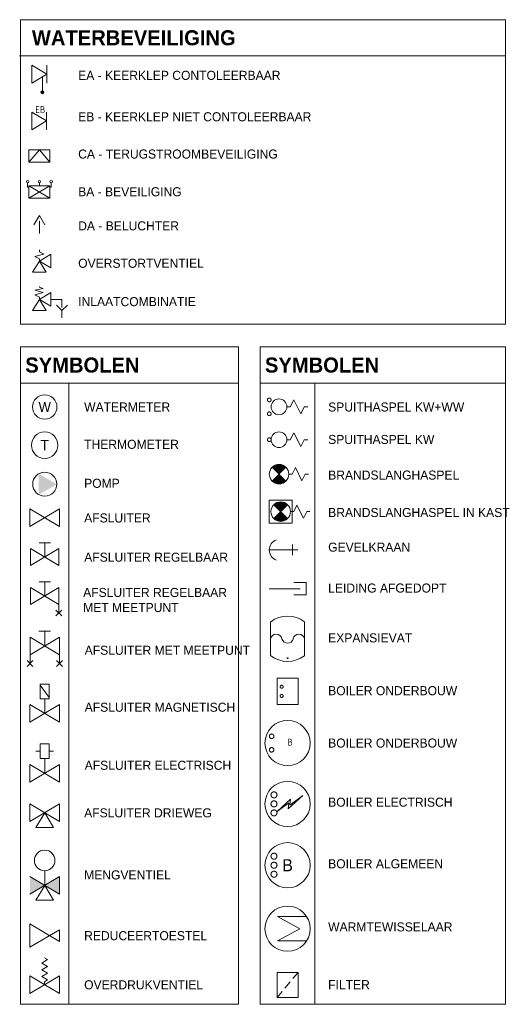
# Model space of a CAD drawing. Header units: millimetres. Extents: x -110 to 115249113, y -20 to 551969128.
# Tile 3 of 17: x 115114513 to 115119883, y 551925400 to 551936287. Entities that reach past the tile are written whole.
import ezdxf
from ezdxf.enums import TextEntityAlignment as Align

# ---------------------------------------------------------------- set-up
doc = ezdxf.new("R2010")
doc.units = ezdxf.units.MM
doc.header["$LTSCALE"] = 50
for name, pattern in [('2322107', [2000, 1000, 1000]), ('2322109', [10, 5, -2, 1, -2]), ('2322110', [10, 5, -1, 1, -1, 1, -1])]:
    doc.linetypes.add(name, pattern=pattern)
doc.layers.get('0').update_dxf_attribs({"lineweight": 5})
doc.layers.add('CAG RENVOOI STAMP', color=2, linetype='Continuous', lineweight=20)
doc.styles.add('B-01', font='b-gbp')
doc.styles.add('BURO-018', font='BUROFONT', dxfattribs={"height": 1.8})
doc.styles.add('Diameter', font='arial.ttf')
doc.styles.add('STABICAD-018', font='ISOCP.SHX', dxfattribs={"height": 90})
doc.styles.get("Standard").update_dxf_attribs({"font": 'arial.ttf'})

# ---------------------------------------------------------------- blocks, each defined once
blk = doc.blocks.new('A$7E4C2F03812B')
at = {"layer": 'CAG RENVOOI STAMP', "color": 2, "linetype": 'Continuous'}
for p, q in [((460, 385), (138, 385)), ((138, 385), (385, 250)), ((385, 250), (138, 115)), ((138, 115), (460, 115))]:
    blk.add_line(p, q, dxfattribs=at)
blk.add_circle((250, 250), 250, dxfattribs=at)
blk = doc.blocks.new('A$7E4C2F0A28C')
at = {"layer": 'CAG RENVOOI STAMP', "color": 2, "linetype": 'Continuous'}
blk.add_circle((135, 135), 135, dxfattribs=at)
at = {"layer": 'CAG RENVOOI STAMP', "color": 2, "linetype": '2322109', "style": 'BURO-018'}
blk.add_text('W', height=108, dxfattribs=at).set_placement((135, 135), align=Align.MIDDLE)
blk = doc.blocks.new('A$7E4C2E3B391C0')
at = {"layer": 'CAG RENVOOI STAMP', "color": 2, "linetype": 'Continuous'}
blk.add_circle((146.484375, 146.484375), 146.484375, dxfattribs=at)
at = {"layer": 'CAG RENVOOI STAMP', "color": 2, "linetype": 'Continuous', "style": 'BURO-018'}
blk.add_text('T', height=117.1875, dxfattribs=at).set_placement((146.484375, 146.484375), align=Align.MIDDLE)
blk = doc.blocks.new('A$7E4C2E3B251A1')
at = {"layer": 'CAG RENVOOI STAMP', "color": 2, "linetype": 'Continuous'}
blk.add_circle((133, 133), 133, dxfattribs=at)
blk.add_solid([(66, 248), (266, 133), (66, 18)], dxfattribs=at)
blk = doc.blocks.new('A$C7cf5ca4b')
at = {"color": 2, "linetype": 'Continuous'}
for p, q in [((0, 175), (0, -175)), ((275, 175), (0, 175)), ((275, -175), (275, 175)), ((0, -175), (275, -175))]:
    blk.add_line(p, q, dxfattribs=at)
blk = doc.blocks.new('*U254')
at = {"color": 0, "linetype": '2322110'}
blk.add_circle((0, 0), 20, dxfattribs=at)
at = {"color": 1}
blk.add_attdef('PRODUCTCODE', (0, 0), '', height=1.8, dxfattribs=at)
at = {"color": 2}
for tag in ['CODE', 'CODE2', 'INDICATIONTEXT', 'LABEL', 'POSITIONCODE', 'SECTIONCODE']:
    blk.add_attdef(tag, (0, 0), '', height=1.2, dxfattribs=at)
blk = doc.blocks.new('*U255')
at = {"color": 0, "linetype": '2322109'}
blk.add_circle((0, 0), 20, dxfattribs=at)
at = {"color": 1}
blk.add_attdef('PRODUCTCODE', (0, 0), '', height=1.8, dxfattribs=at)
at = {"color": 2}
for tag in ['CODE', 'CODE2', 'INDICATIONTEXT', 'LABEL', 'POSITIONCODE', 'SECTIONCODE']:
    blk.add_attdef(tag, (0, 0), '', height=1.2, dxfattribs=at)
blk = doc.blocks.new('A$Cbe45bfdf')
at = {"color": 2, "linetype": 'Continuous'}
for p, q in [((85, 0), (122.5, 0)), ((122.5, 0), (160, 75)), ((160, 75), (235, -75)), ((235, -75), (272.5, 0)), ((272.5, 0), (310, 0))]:
    blk.add_line(p, q, dxfattribs=at)
blk.add_circle((0, 0), 85, dxfattribs=at)
blk = doc.blocks.new('*U257')
at = {"color": 0, "linetype": '2322109'}
blk.add_circle((0, 0), 20, dxfattribs=at)
at = {"color": 1}
blk.add_attdef('PRODUCTCODE', (0, 0), '', height=1.8, dxfattribs=at)
at = {"color": 2}
for tag in ['CODE', 'CODE2', 'INDICATIONTEXT', 'LABEL', 'POSITIONCODE', 'SECTIONCODE']:
    blk.add_attdef(tag, (0, 0), '', height=1.2, dxfattribs=at)
blk = doc.blocks.new('A$C2282a554')
at = {"color": 2, "linetype": 'Continuous'}
for p, q in [((85, 0), (122.5, 0)), ((122.5, 0), (160, 75)), ((160, 75), (235, -75)), ((235, -75), (272.5, 0)), ((272.5, 0), (310, 0))]:
    blk.add_line(p, q, dxfattribs=at)
blk.add_circle((0, 0), 85, dxfattribs=at)
blk = doc.blocks.new('*U259')
at = {"color": 0, "linetype": '2322109'}
blk.add_circle((0, 0), 20, dxfattribs=at)
at = {"color": 1}
blk.add_attdef('PRODUCTCODE', (0, 0), '', height=1.8, dxfattribs=at)
at = {"color": 2}
for tag in ['CODE', 'CODE2', 'INDICATIONTEXT', 'LABEL', 'POSITIONCODE', 'SECTIONCODE']:
    blk.add_attdef(tag, (0, 0), '', height=1.2, dxfattribs=at)
blk = doc.blocks.new('*U260')
at = {"color": 0, "linetype": '2322110'}
blk.add_circle((0, 0), 20, dxfattribs=at)
at = {"color": 1}
blk.add_attdef('PRODUCTCODE', (0, 0), '', height=1.8, dxfattribs=at)
at = {"color": 2}
for tag in ['CODE', 'CODE2', 'INDICATIONTEXT', 'LABEL', 'POSITIONCODE', 'SECTIONCODE']:
    blk.add_attdef(tag, (0, 0), '', height=1.2, dxfattribs=at)
blk = doc.blocks.new('A$C8dd79a66')
at = {"color": 2, "linetype": 'Continuous'}
blk.add_circle((0, 0), 150, dxfattribs=at)
at = {"color": 2, "linetype": 'Continuous', "style": 'B-01'}
blk.add_text('B', height=80, dxfattribs=at).set_placement((0, 0), align=Align.MIDDLE_CENTER)
blk = doc.blocks.new('*U272')
at = {"color": 0, "linetype": '2322110'}
blk.add_circle((0, 0), 20, dxfattribs=at)
at = {"color": 2}
for tag in ['CODE', 'CODE2', 'SECTIONCODE', 'INDICATIONTEXT', 'LABEL', 'POSITIONCODE']:
    blk.add_attdef(tag, (0, 0), '', height=1.2, dxfattribs=at)
at = {"color": 1}
blk.add_attdef('PRODUCTCODE', (0, 0), '', height=1.8, dxfattribs=at)
blk = doc.blocks.new('*U273')
at = {"color": 0, "linetype": '2322109'}
blk.add_circle((0, 0), 20, dxfattribs=at)
at = {"color": 2}
for tag in ['CODE', 'CODE2', 'SECTIONCODE', 'INDICATIONTEXT', 'LABEL', 'POSITIONCODE']:
    blk.add_attdef(tag, (0, 0), '', height=1.2, dxfattribs=at)
at = {"color": 1}
blk.add_attdef('PRODUCTCODE', (0, 0), '', height=1.8, dxfattribs=at)
blk = doc.blocks.new('*U274')
at = {"color": 0, "linetype": '2322110'}
blk.add_circle((0, 0), 20, dxfattribs=at)
at = {"color": 2, "linetype": 'Continuous'}
for tag in ['CODE', 'CODE2', 'SECTIONCODE', 'INDICATIONTEXT', 'LABEL', 'POSITIONCODE']:
    blk.add_attdef(tag, (0, 0), '', height=1.2, dxfattribs=at)
at = {"color": 1, "linetype": 'Continuous'}
blk.add_attdef('PRODUCTCODE', (0, 0), '', height=1.8, dxfattribs=at)
blk = doc.blocks.new('A$C5ec9ec9a')
at = {"color": 2, "linetype": 'Continuous'}
blk.add_lwpolyline([(-70, -50.2), (9.5, 7.5), (3.1, -33), (100.8, 55.2), (14.4, -7.5), (20.6, 31.6)], close=True, dxfattribs=at)
blk.add_circle((0, 0), 150, dxfattribs=at)
blk = doc.blocks.new('*U290')
at = {"color": 0, "linetype": '2322110'}
blk.add_circle((0, 0), 20, dxfattribs=at)
at = {"color": 2}
for tag in ['CODE', 'CODE2', 'SECTIONCODE', 'INDICATIONTEXT', 'LABEL', 'POSITIONCODE']:
    blk.add_attdef(tag, (0, 0), '', height=1.2, dxfattribs=at)
at = {"color": 1}
blk.add_attdef('PRODUCTCODE', (0, 0), '', height=1.8, dxfattribs=at)
blk = doc.blocks.new('*U291')
at = {"color": 0, "linetype": '2322109'}
blk.add_circle((0, 0), 20, dxfattribs=at)
at = {"color": 2}
for tag in ['CODE', 'CODE2', 'SECTIONCODE', 'INDICATIONTEXT', 'LABEL', 'POSITIONCODE']:
    blk.add_attdef(tag, (0, 0), '', height=1.2, dxfattribs=at)
at = {"color": 1}
blk.add_attdef('PRODUCTCODE', (0, 0), '', height=1.8, dxfattribs=at)
blk = doc.blocks.new('*U292')
at = {"color": 0, "linetype": '2322110'}
blk.add_circle((0, 0), 20, dxfattribs=at)
at = {"color": 2, "linetype": 'Continuous'}
for tag in ['CODE', 'CODE2', 'SECTIONCODE', 'INDICATIONTEXT', 'LABEL', 'POSITIONCODE']:
    blk.add_attdef(tag, (0, 0), '', height=1.2, dxfattribs=at)
at = {"color": 1, "linetype": 'Continuous'}
blk.add_attdef('PRODUCTCODE', (0, 0), '', height=1.8, dxfattribs=at)
blk = doc.blocks.new('A$7E4C2C2D14389')
at = {"layer": 'CAG RENVOOI STAMP', "color": 2, "linetype": 'Continuous'}
for p, q in [((252, 252), (0, 252)), ((0, 252), (0, 0)), ((252, 0), (252, 252)), ((50, 50), (202, 202)), ((50, 202), (202, 50)), ((234, 126), (270, 126)), ((270, 126), (306, 198)), ((306, 198), (378, 54)), ((378, 54), (414, 126)), ((414, 126), (450, 126)), ((0, 0), (252, 0))]:
    blk.add_line(p, q, dxfattribs=at)
at = {"layer": 'CAG RENVOOI STAMP', "color": 2, "linetype": 'Continuous', "const_width": 108}
for points in [[(164, 164, 0.414214), (88, 164, 1)], [(164, 88, -0.414214), (88, 88, -1)]]:
    blk.add_lwpolyline(points, format="xyb", dxfattribs=at)
at = {"layer": 'CAG RENVOOI STAMP', "color": 2, "linetype": 'Continuous'}
blk.add_circle((126, 126), 108, dxfattribs=at)
blk = doc.blocks.new('A$7E4C2C2D21DD')
at = {"layer": 'CAG RENVOOI STAMP', "color": 2, "linetype": 'Continuous'}
for p, q in [((32, 32), (184, 184)), ((32, 184), (184, 32)), ((252, 108), (288, 180)), ((288, 180), (360, 36)), ((216, 108), (252, 108)), ((360, 36), (396, 108)), ((396, 108), (432, 108))]:
    blk.add_line(p, q, dxfattribs=at)
at = {"layer": 'CAG RENVOOI STAMP', "color": 2, "linetype": 'Continuous', "const_width": 108}
for points in [[(146, 146, 0.414214), (70, 146, 1)], [(146, 70, -0.414214), (70, 70, -1)]]:
    blk.add_lwpolyline(points, format="xyb", dxfattribs=at)
at = {"layer": 'CAG RENVOOI STAMP', "color": 2, "linetype": 'Continuous'}
blk.add_circle((108, 108), 108, dxfattribs=at)
blk = doc.blocks.new('A$7E4C2C2E3B2A0')
at = {"layer": 'CAG RENVOOI STAMP', "color": 2}
for p, q in [((409.5, 136.5), (273, 136.5)), ((409.5, 0), (409.5, 136.5)), ((0, 68.25), (341.25, 68.25)), ((273, 0), (409.5, 0))]:
    blk.add_line(p, q, dxfattribs=at)
blk = doc.blocks.new('A$7E4C2C2FBAC')
at = {"layer": 'CAG RENVOOI STAMP', "color": 2, "linetype": 'Continuous'}
for p, q in [((314, 111), (0, 111)), ((255, 170), (255, 52))]:
    blk.add_line(p, q, dxfattribs=at)
blk.add_arc((118, 111), 118, 109.4712, 250.5288, dxfattribs=at)
blk = doc.blocks.new('A$7E4C2E32231BC')
at = {"layer": 'CAG RENVOOI STAMP', "color": 2, "linetype": 'Continuous'}
for p, q in [((0, 195), (162, 98)), ((0, 0), (0, 195)), ((162, 0), (162, 195)), ((162, 98), (0, 0))]:
    blk.add_line(p, q, dxfattribs=at)
at = {"layer": 'CAG RENVOOI STAMP', "color": 2, "linetype": 'Continuous', "style": 'STABICAD-018'}
blk.add_text('EB', height=78, dxfattribs=at).set_placement((38, 183))
blk = doc.blocks.new('A$7E4C2E322C3AB')
at = {"layer": 'CAG RENVOOI STAMP', "color": 2, "linetype": 'Continuous'}
for p, q in [((0, 0), (115.5, 138.6)), ((0, 0), (0, 138.6)), ((0, 138.6), (231, 138.6)), ((115.5, 138.6), (231, 0)), ((231, 138.6), (231, 0)), ((231, 0), (0, 0))]:
    blk.add_line(p, q, dxfattribs=at)
blk = doc.blocks.new('A$7E4C2E330DA')
at = {"layer": 'CAG RENVOOI STAMP', "color": 2, "linetype": 'Continuous'}
for p, q in [((14, 124), (14, 170)), ((28, 124), (14, 124)), ((28, 139), (259, 139)), ((28, 0), (28, 139)), ((28, 0), (259, 139)), ((28, 139), (259, 0)), ((144, 139), (144, 170)), ((259, 139), (259, 0)), ((259, 124), (274, 124)), ((274, 124), (274, 170)), ((259, 0), (28, 0))]:
    blk.add_line(p, q, dxfattribs=at)
for centre in [(14, 184), (144, 184), (274, 184)]:
    blk.add_circle(centre, 13.9, dxfattribs=at)
blk = doc.blocks.new('A$7E4C2E3314250')
at = {"layer": 'CAG RENVOOI STAMP', "color": 4, "linetype": 'Continuous'}
for p, q in [((0, 96), (60, 200)), ((120, 96), (60, 200)), ((60, 140), (60, 0))]:
    blk.add_line(p, q, dxfattribs=at)
blk = doc.blocks.new('A$7E4C2E331E67')
at = {"layer": 'CAG RENVOOI STAMP', "color": 2, "linetype": 'Continuous'}
for p, q in [((75, 225), (75, 250)), ((125, 200), (75, 225)), ((0, 0), (75, 125)), ((25, 175), (125, 200)), ((75, 150), (25, 175)), ((200, 200), (75, 125)), ((75, 125), (75, 150)), ((75, 125), (200, 50)), ((75, 125), (150, 0)), ((200, 50), (200, 200)), ((150, 0), (0, 0))]:
    blk.add_line(p, q, dxfattribs=at)
blk = doc.blocks.new('A$7E4C2E332913')
at = {"layer": 'CAG RENVOOI STAMP', "color": 2, "linetype": 'Continuous'}
for p, q in [((200, 280), (75, 205)), ((200, 130), (200, 280)), ((75, 205), (0, 80)), ((150, 80), (75, 205)), ((75, 205), (200, 130)), ((325, 205), (200, 205)), ((325, 80), (265, 140)), ((325, 114), (325, 205)), ((385, 140), (325, 80)), ((0, 80), (150, 80)), ((325, 80), (325, 0))]:
    blk.add_line(p, q, dxfattribs=at)
blk.add_lwpolyline([(75, 205), (75, 230), (24, 256), (117, 281), (24, 307), (117, 324), (75, 340), (75, 349)], dxfattribs=at)
blk = doc.blocks.new('A$7E4C2E3726FB')
at = {"layer": 'CAG RENVOOI STAMP', "color": 2, "linetype": 'Continuous'}
for p, q in [((195, 374), (130, 336)), ((195, 299), (130, 336)), ((195, 374), (162, 393)), ((195, 299), (130, 261)), ((195, 224), (130, 261)), ((195, 224), (130, 186)), ((325, 195), (0, 0)), ((0, 0), (0, 195)), ((0, 195), (325, 0)), ((195, 149), (130, 186)), ((195, 149), (162, 130)), ((162, 98), (162, 130)), ((162, 98), (162, 130)), ((325, 0), (325, 195))]:
    blk.add_line(p, q, dxfattribs=at)
blk = doc.blocks.new('A$7E4C2E39A60')
at = {"layer": 'CAG RENVOOI STAMP', "color": 2, "linetype": 'Continuous'}
for p, q in [((0, 260), (0, 0)), ((325, 65), (0, 260)), ((325, 195), (0, 0)), ((325, 65), (325, 195))]:
    blk.add_line(p, q, dxfattribs=at)
blk = doc.blocks.new('A$7E4C2E391D26D')
at = {"layer": 'CAG RENVOOI STAMP', "linetype": 'Continuous'}
for points in [[(0, 260), (0, 65), (162.5, 162.5)], [(162.5, 162.5), (325, 65), (325, 260)]]:
    blk.add_hatch(color=2, dxfattribs=at).paths.add_polyline_path(points)
at = {"layer": 'CAG RENVOOI STAMP', "color": 2, "linetype": 'Continuous'}
for p, q in [((325, 65), (0, 260)), ((0, 65), (325, 260)), ((162.5, 162.5), (162.5, 325)), ((325, 260), (325, 65)), ((65, 0), (162.5, 162.5)), ((162.5, 162.5), (260, 0)), ((65, 0), (260, 0))]:
    blk.add_line(p, q, dxfattribs=at)
blk.add_circle((162.5, 438.75), 113.75, dxfattribs=at)
blk = doc.blocks.new('A$7E4C2E392E1E')
at = {"layer": 'CAG RENVOOI STAMP', "color": 2, "linetype": 'Continuous'}
for p, q in [((0, 260), (325, 65)), ((0, 65), (0, 260)), ((325, 260), (0, 65)), ((325, 65), (325, 260)), ((65, 0), (162.5, 162.5)), ((162.5, 162.5), (260, 0)), ((260, 0), (65, 0))]:
    blk.add_line(p, q, dxfattribs=at)
blk = doc.blocks.new('A$7E4C2E3A53CF')
at = {"layer": 'CAG RENVOOI STAMP', "color": 2, "linetype": 'Continuous'}
for p, q in [((113.75, 341.25), (65, 341.25)), ((113.75, 260), (113.75, 422.5)), ((113.75, 422.5), (211.25, 422.5)), ((211.25, 422.5), (211.25, 260)), ((211.25, 341.25), (260, 341.25)), ((211.25, 260), (113.75, 260)), ((162.5, 260), (162.5, 97.5)), ((325, 195), (0, 0)), ((0, 0), (0, 195)), ((0, 195), (325, 0)), ((325, 0), (325, 195))]:
    blk.add_line(p, q, dxfattribs=at)
blk = doc.blocks.new('A$7E4C2E3A15EA')
at = {"layer": 'CAG RENVOOI STAMP', "color": 2, "linetype": 'Continuous'}
for p, q in [((113.75, 260), (113.75, 422.5)), ((113.75, 422.5), (211.25, 422.5)), ((113.75, 409.5), (211.25, 273)), ((211.25, 422.5), (211.25, 260)), ((211.25, 260), (113.75, 260)), ((162.5, 260), (162.5, 97.5)), ((0, 0), (325, 195)), ((0, 195), (0, 0)), ((325, 0), (0, 195)), ((325, 195), (325, 0))]:
    blk.add_line(p, q, dxfattribs=at)
blk = doc.blocks.new('A$7E4C2E3A221FD')
at = {"layer": 'CAG RENVOOI STAMP', "color": 2, "linetype": 'Continuous'}
for p, q in [((130, 390), (260, 390)), ((195, 227.5), (195, 390)), ((32.5, 325), (357.5, 130)), ((32.5, 32.5), (32.5, 325)), ((357.5, 325), (32.5, 130)), ((357.5, 32.5), (357.5, 325)), ((0, 0), (65, 65)), ((0, 65), (65, 0)), ((325, 0), (390, 65)), ((325, 65), (390, 0))]:
    blk.add_line(p, q, dxfattribs=at)
blk = doc.blocks.new('A$7E4C2E3A30218')
at = {"layer": 'CAG RENVOOI STAMP', "color": 2, "linetype": 'Continuous'}
for p, q in [((94, 377), (219, 377)), ((156, 221), (156, 377)), ((0, 127), (312, 314)), ((0, 314), (0, 127)), ((312, 127), (0, 314)), ((312, 314), (312, 127)), ((312, 127), (312, 33)), ((279, 66), (346, 0)), ((279, 0), (346, 66))]:
    blk.add_line(p, q, dxfattribs=at)
blk = doc.blocks.new('A$7E4C2E3B41B8')
at = {"layer": 'CAG RENVOOI STAMP', "color": 2, "linetype": 'Continuous'}
for p, q in [((93.75, 250), (218.75, 250)), ((156.25, 93.75), (156.25, 250)), ((0, 187.5), (312.5, 0)), ((0, 0), (0, 187.5)), ((312.5, 187.5), (0, 0)), ((312.5, 0), (312.5, 187.5))]:
    blk.add_line(p, q, dxfattribs=at)
blk = doc.blocks.new('A$7E4C2E3B13355')
at = {"layer": 'CAG RENVOOI STAMP', "color": 2, "linetype": 'Continuous'}
for p, q in [((0, 195), (0, 0)), ((325, 0), (0, 195)), ((0, 0), (325, 195)), ((325, 195), (325, 0))]:
    blk.add_line(p, q, dxfattribs=at)
blk = doc.blocks.new('A$7E4C2F02711F')
at = {"layer": 'CAG RENVOOI STAMP', "color": 4, "linetype": 'Continuous'}
for p, q in [((0, 438), (0, 62)), ((375, 62), (375, 438))]:
    blk.add_line(p, q, dxfattribs=at)
at = {"layer": 'CAG RENVOOI STAMP', "color": 1, "linetype": '2322107'}
blk.add_circle((188, 36), 5, dxfattribs=at)
at = {"layer": 'CAG RENVOOI STAMP', "color": 4, "linetype": 'Continuous'}
for centre, radius, start, end in [((188, 188), 312, 53.1301, 126.8699), ((62, 236), 64.1, 12.6804, 167.3196), ((188, 264), 64.1, 192.6804, 347.3196), ((312, 236), 64.1, 12.6804, 167.3196), ((188, 312), 312, 233.1301, 306.8699)]:
    blk.add_arc(centre, radius, start, end, dxfattribs=at)
blk = doc.blocks.new('A$7E4C2F1102BF')
at = {"layer": 'CAG RENVOOI STAMP', "color": 2, "linetype": 'Continuous'}
for p, q in [((175, 210), (231, 277)), ((86, 103), (145, 174)), ((0, 0), (56, 68))]:
    blk.add_line(p, q, dxfattribs=at)
blk.add_lwpolyline([(231, 0), (0, 0), (0, 277), (231, 277)], close=True, dxfattribs=at)

msp = doc.modelspace()

# ---------------------------------------------------------------- hatches: boundary and pattern name
at = {"layer": 'CAG RENVOOI STAMP'}
msp.add_hatch(color=2, dxfattribs=at).paths.add_polyline_path([(115114781, 551935485, 1), (115114748, 551935485, 1)])

# ---------------------------------------------------------------- linework, layer by layer
at = {"layer": 'CAG RENVOOI STAMP', "linetype": 'Continuous'}
for p, q in [((115119883, 551936287), (115114523, 551936287)), ((115114523, 551932919), (115114523, 551936287)), ((115119883, 551932919), (115119883, 551936287)), ((115119883, 551935889), (115114513, 551935889)), ((115114523, 551932919), (115119883, 551932919)), ((115116934, 551932669), (115114523, 551932669)), ((115114523, 551932669), (115114523, 551925400)), ((115116934, 551932669), (115116934, 551925400)), ((115119883, 551932669), (115117173, 551932669)), ((115117173, 551932669), (115117173, 551925400)), ((115119883, 551932669), (115119883, 551925400)), ((115116934, 551932270), (115114523, 551932270)), ((115115057, 551932270), (115115057, 551925400)), ((115119883, 551932270), (115117173, 551932270)), ((115117777, 551932270), (115117777, 551925400)), ((115114523, 551925400), (115116934, 551925400)), ((115117173, 551925400), (115119883, 551925400))]:
    msp.add_line(p, q, dxfattribs=at)
at = {"layer": 'CAG RENVOOI STAMP', "color": 2, "linetype": 'Continuous'}
for p, q in [((115114648, 551935585), (115114648, 551935785)), ((115114648, 551935785), (115114814, 551935685)), ((115114814, 551935785), (115114814, 551935585)), ((115114814, 551935685), (115114648, 551935585))]:
    msp.add_line(p, q, dxfattribs=at)
at = {"layer": 'CAG RENVOOI STAMP', "color": 2}
msp.add_line((115114764, 551935655), (115114764, 551935501), dxfattribs=at)
at = {"layer": 'CAG RENVOOI STAMP', "color": 4, "linetype": 'Continuous'}
for p, q in [((115117288, 551929630), (115117288, 551929255)), ((115117663, 551929255), (115117663, 551929630))]:
    msp.add_line(p, q, dxfattribs=at)
at = {"layer": 'CAG RENVOOI STAMP', "color": 2}
msp.add_circle((115114764, 551935485), 16.7, dxfattribs=at)
at = {"layer": 'CAG RENVOOI STAMP'}
for centre in [(115117475, 551928289), (115117475, 551928289, 125)]:
    msp.add_circle(centre, 250, dxfattribs=at)
at = {"layer": 'CAG RENVOOI STAMP', "color": 5, "linetype": '2322109'}
msp.add_circle((115117299, 551928364), 25, dxfattribs=at)
at = {"layer": 'CAG RENVOOI STAMP', "color": 1, "linetype": '2322110'}
msp.add_circle((115117299, 551928214), 25, dxfattribs=at)

# ---------------------------------------------------------------- block references
at = {"layer": 'CAG RENVOOI STAMP'}
for name, p in [('A$7E4C2E32231BC', (115114648, 551935071)), ('A$7E4C2E322C3AB', (115114615, 551934711)), ('A$7E4C2E330DA', (115114587, 551934313)), ('A$7E4C2E3314250', (115114671, 551933922)), ('A$7E4C2E331E67', (115114656, 551933494)), ('A$7E4C2E332913', (115114656, 551932990)), ('A$7E4C2F0A28C', (115114655, 551931870)), ('A$7E4C2E3B391C0', (115114643, 551931436)), ('A$7E4C2E3B251A1', (115114657, 551931018)), ('A$7E4C2C2D21DD', (115117273, 551931154)), ('A$7E4C2C2D14389', (115117273, 551930722)), ('A$7E4C2E3B13355', (115114627, 551930682)), ('A$7E4C2C2FBAC', (115117273, 551930313)), ('A$7E4C2E3B41B8', (115114634, 551930251)), ('A$7E4C2E3A30218', (115114634, 551929694)), ('A$7E4C2C2E3B2A0', (115117273, 551929926)), ('A$7E4C2F02711F', (115117288, 551929192)), ('A$7E4C2E3A221FD', (115114595, 551929135)), ('A$7E4C2E3A15EA', (115114627, 551928519)), ('A$7E4C2E3A53CF', (115114627, 551927857)), ('A$7E4C2E392E1E', (115114627, 551927355)), ('A$7E4C2E391D26D', (115114627, 551926552)), ('A$7E4C2F03812B', (115117225, 551925986)), ('A$7E4C2E39A60', (115114627, 551926030)), ('A$7E4C2E3726FB', (115114627, 551925520)), ('A$7E4C2F1102BF', (115117360, 551925475))]:
    msp.add_blockref(name, p, dxfattribs=at)
at = {"layer": 'CAG RENVOOI STAMP', "color": 5, "linetype": '2322109'}
for name, p, xscale, yscale, zscale in [('*U259', (115117273, 551932083), 1.024000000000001, 1.024000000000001, 1.024000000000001), ('*U257', (115117273, 551931643), 1.024, 1.024, 1.024)]:
    msp.add_blockref(name, p, dxfattribs=dict(at, xscale=xscale, yscale=yscale, zscale=zscale))
at = {"layer": 'CAG RENVOOI STAMP'}
for name, p, xscale, yscale, zscale in [('A$C2282a554', (115117380, 551932007), 1.024000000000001, 1.024000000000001, 1.024000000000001), ('A$Cbe45bfdf', (115117380, 551931643), 1.024, 1.024, 1.024), ('A$C7cf5ca4b', (115117360, 551928861), 0.84, 0.84, 0.84), ('A$C5ec9ec9a', (115117475, 551927616), 1.666666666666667, 1.666666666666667, 1.666666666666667), ('A$C8dd79a66', (115117475, 551926938), 1.666666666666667, 1.666666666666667, 1.666666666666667)]:
    msp.add_blockref(name, p, dxfattribs=dict(at, xscale=xscale, yscale=yscale, zscale=zscale))
at = {"layer": 'CAG RENVOOI STAMP', "color": 1, "linetype": '2322110', "xscale": 1.024000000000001, "yscale": 1.024000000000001, "zscale": 1.024000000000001}
msp.add_blockref('*U260', (115117273, 551931930), dxfattribs=at)
at = {"layer": 'CAG RENVOOI STAMP', "color": 5, "linetype": '2322109', "rotation": 270}
for name, p, xscale, yscale, zscale in [('*U255', (115117410, 551928911), -0.84, 0.84, 0.84), ('*U291', (115117325, 551927716), -1.666666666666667, 1.666666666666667, 1.666666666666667), ('*U273', (115117325, 551927038), -1.666666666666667, 1.666666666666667, 1.666666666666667)]:
    msp.add_blockref(name, p, dxfattribs=dict(at, xscale=xscale, yscale=yscale, zscale=zscale))
at = {"layer": 'CAG RENVOOI STAMP', "color": 1, "linetype": '2322110', "rotation": 270}
for name, p, xscale, yscale, zscale in [('*U254', (115117410, 551928810), -0.84, 0.84, 0.84), ('*U290', (115117325, 551927516), -1.666666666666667, 1.666666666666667, 1.666666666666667), ('*U272', (115117325, 551926838), -1.666666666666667, 1.666666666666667, 1.666666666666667)]:
    msp.add_blockref(name, p, dxfattribs=dict(at, xscale=xscale, yscale=yscale, zscale=zscale))
at = {"layer": 'CAG RENVOOI STAMP', "linetype": '2322110', "xscale": 1.666666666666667, "yscale": 1.666666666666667, "zscale": 1.666666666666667}
for name, p in [('*U292', (115117325, 551927616)), ('*U274', (115117325, 551926938))]:
    msp.add_blockref(name, p, dxfattribs=at)

# ---------------------------------------------------------------- texts
at = {"layer": 'CAG RENVOOI STAMP', "color": 2, "linetype": 'Continuous', "style": 'STABICAD-018'}
msp.add_text('B', height=75, dxfattribs=at).set_placement((115117475, 551928261))
at = {"layer": 'CAG RENVOOI STAMP', "attachment_point": 1, "style": 'Diameter'}
for s, insert, char_height, width in [('{\\fCentury Gothic|b1|i0|c0|p34;WATERBEVEILIGING}', (115114648, 551936171), 166.66, 1701.09), ('{\\fCentury Gothic|b0|i0|c0|p34;EA - KEERKLEP CONTOLEERBAAR}', (115115160, 551935722), 100, 4637.61), ('{\\fCentury Gothic|b0|i0|c0|p34;EB - KEERKLEP NIET CONTOLEERBAAR}', (115115160, 551935264), 100, 2678.78), ('{\\fCentury Gothic|b0|i0|c0|p34;CA - TERUGSTROOMBEVEILIGING}', (115115160, 551934852), 100, 4603.63), ('{\\fCentury Gothic|b0|i0|c0|p34;BA - BEVEILIGING}', (115115160, 551934435), 100, 1251.96), ('{\\fCentury Gothic|b0|i0|c0|p34;DA - BELUCHTER}', (115115160, 551934058), 100, 1301.53), ('{\\fCentury Gothic|b0|i0|c0|p34;OVERSTORTVENTIEL}', (115115160, 551933644), 100, 1336.9), ('{\\fCentury Gothic|b0|i0|c0|p34;INLAATCOMBINATIE}', (115115160, 551933220), 100, 1336.9), ('{\\fCentury Gothic|b1|i0|c0|p34;SYMBOLEN}', (115114575, 551932552), 166.66, 1827.48), ('{\\fCentury Gothic|b1|i0|c0|p34;SYMBOLEN}', (115117225, 551932552), 166.66, 1827.48), ('{\\fCentury Gothic|b0|i0|c0|p34;WATERMETER}', (115115226, 551932055), 100, 989.08), ('{\\fCentury Gothic|b0|i0|c0|p34;SPUITHASPEL KW+WW}', (115117924, 551932055), 100, 2220.13), ('{\\fCentury Gothic|b0|i0|c0|p34;THERMOMETER}', (115115226, 551931642), 100, 394.2), ('{\\fCentury Gothic|b0|i0|c0|p34;SPUITHASPEL KW}', (115117924, 551931696), 100, 2220.13), ('{\\fCentury Gothic|b0|i0|c0|p34;BRANDSLANGHASPEL}', (115117924, 551931302), 100, 1497.4), ('{\\fCentury Gothic|b0|i0|c0|p34;POMP}', (115115226, 551931211), 100, 394.2), ('{\\fCentury Gothic|b0|i0|c0|p34;AFSLUITER}', (115115226, 551930828), 100, 766.15), ('{\\fCentury Gothic|b0|i0|c0|p34;BRANDSLANGHASPEL IN KAST}', (115117924, 551930888), 100, 2220.13), ('{\\fCentury Gothic|b0|i0|c0|p34;GEVELKRAAN}', (115117924, 551930505), 100, 927.5), ('{\\fCentury Gothic|b0|i0|c0|p34;AFSLUITER REGELBAAR}', (115115227, 551930394), 100, 1658.25), ('{\\fCentury Gothic|b0|i0|c0|p34;AFSLUITER REGELBAAR MET MEETPUNT}', (115115215, 551930004), 100, 1724.32), ('{\\fCentury Gothic|b0|i0|c0|p34;LEIDING AFGEDOPT}', (115117924, 551930053), 100, 1352.2), ('{\\fCentury Gothic|b0|i0|c0|p34;EXPANSIEVAT}', (115117924, 551929502), 100, 2220.13), ('{\\fCentury Gothic|b0|i0|c0|p34;AFSLUITER MET MEETPUNT}', (115115232, 551929365), 100, 1905.37), ('{\\fCentury Gothic|b0|i0|c0|p34;BOILER ONDERBOUW}', (115117924, 551928918), 100, 2220.13), ('{\\fCentury Gothic|b0|i0|c0|p34;AFSLUITER MAGNETISCH}', (115115232, 551928735), 100, 1905.37), ('{\\fCentury Gothic|b0|i0|c0|p34;BOILER ONDERBOUW}', (115117924, 551928339), 100, 2220.13), ('{\\fCentury Gothic|b0|i0|c0|p34;AFSLUITER ELECTRISCH}', (115115232, 551928093), 100, 1905.37), ('{\\fCentury Gothic|b0|i0|c0|p34;BOILER ELECTRISCH}', (115117924, 551927685), 100, 2220.13), ('{\\fCentury Gothic|b0|i0|c0|p34;AFSLUITER DRIEWEG}', (115115226, 551927567), 100, 1397.9), ('{\\fCentury Gothic|b0|i0|c0|p34;BOILER ALGEMEEN}', (115117924, 551927004), 100, 2220.13), ('{\\fCentury Gothic|b0|i0|c0|p34;MENGVENTIEL}', (115115226, 551926881), 100, 985.2), ('{\\fCentury Gothic|b0|i0|c0|p34;WARMTEWISSELAAR}', (115117924, 551926306), 100, 2220.13), ('{\\fCentury Gothic|b0|i0|c0|p34;REDUCEERTOESTEL}', (115115226, 551926209), 100, 1397.9), ('{\\fCentury Gothic|b0|i0|c0|p34;OVERDRUKVENTIEL}', (115115226, 551925666), 100, 1397.9), ('{\\fCentury Gothic|b0|i0|c0|p34;FILTER}', (115117924, 551925667), 100, 482.6)]:
    msp.add_mtext(s, dxfattribs=dict(at, insert=insert, char_height=char_height, width=width))

doc.saveas('drawing.dxf')
